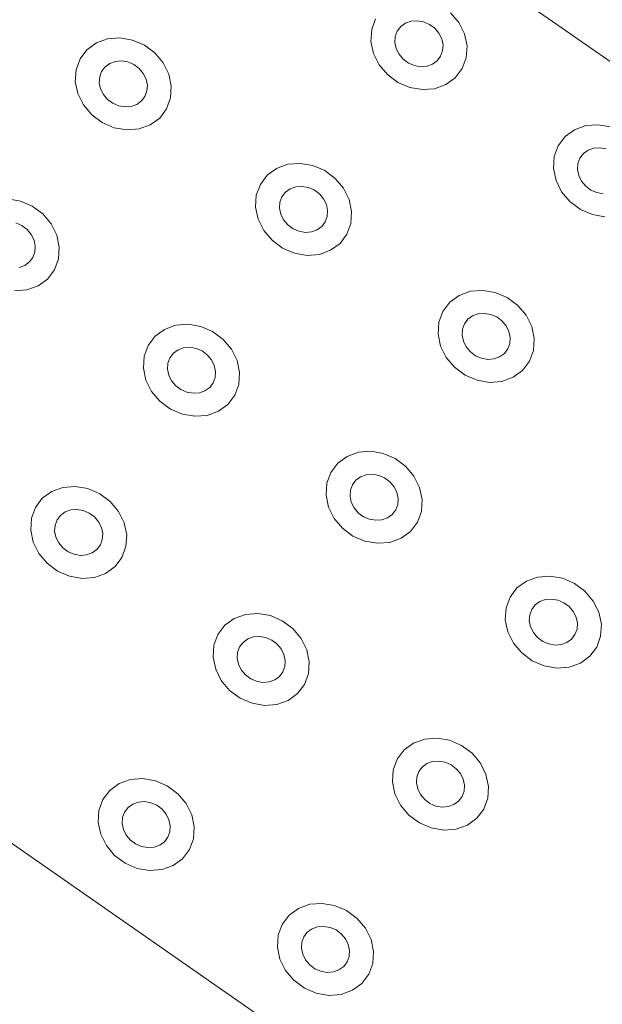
# Model space of a CAD drawing. Extents: x 5066 to 9756, y -2696 to -1109.
# Tile 129 of 248: x 9401.56 to 9401.826, y -2589.395 to -2588.945. Entities that reach past the tile are written whole.
import ezdxf

# ---------------------------------------------------------------- set-up
doc = ezdxf.new("R2010")
doc.units = 0
doc.header["$MEASUREMENT"] = 0
doc.layers.add('IFC-Elemento construtivo genérico-Contorno', color=253, linetype='CONTINUOUS', lineweight=5)

msp = doc.modelspace()

# ---------------------------------------------------------------- linework, layer by layer
at = {"layer": 'IFC-Elemento construtivo genérico-Contorno', "color": 8, "lineweight": 5}
for p, q in [((9401.56175, -2588.77718), (9401.97214, -2589.0628)), ((9401.72073, -2588.94912), (9401.72253, -2588.94415)), ((9401.73874, -2588.94528), (9401.74155, -2588.94506)), ((9401.74155, -2588.94506), (9401.74445, -2588.94555)), ((9401.75679, -2588.94144), (9401.76062, -2588.94596)), ((9401.72038, -2588.95453), (9401.72073, -2588.94912)), ((9401.73245, -2588.94987), (9401.73402, -2588.94777)), ((9401.73402, -2588.94777), (9401.73616, -2588.9462)), ((9401.73616, -2588.9462), (9401.73874, -2588.94528)), ((9401.74445, -2588.94555), (9401.74718, -2588.94673)), ((9401.74718, -2588.94673), (9401.74956, -2588.94851)), ((9401.74956, -2588.94851), (9401.75148, -2588.95077)), ((9401.76062, -2588.94596), (9401.76316, -2588.95114)), ((9401.5948, -2588.95523), (9401.59995, -2588.95338)), ((9401.59995, -2588.95338), (9401.60558, -2588.95293)), ((9401.60558, -2588.95293), (9401.61132, -2588.95392)), ((9401.61132, -2588.95392), (9401.61675, -2588.95627)), ((9401.73136, -2588.95506), (9401.73152, -2588.95235)), ((9401.73152, -2588.95235), (9401.73245, -2588.94987)), ((9401.75148, -2588.95077), (9401.75277, -2588.95336)), ((9401.75277, -2588.95336), (9401.75335, -2588.9561)), ((9401.76316, -2588.95114), (9401.76433, -2588.95662)), ((9401.58734, -2588.96255), (9401.5905, -2588.95836)), ((9401.5905, -2588.95836), (9401.5948, -2588.95523)), ((9401.61675, -2588.95627), (9401.62155, -2588.95983)), ((9401.72038, -2588.95453), (9401.72152, -2588.96002)), ((9401.73136, -2588.95506), (9401.73195, -2588.9578)), ((9401.73195, -2588.9578), (9401.73323, -2588.96039)), ((9401.75316, -2588.95881), (9401.75335, -2588.9561)), ((9401.76398, -2588.96203), (9401.76433, -2588.95662)), ((9401.5855, -2588.96752), (9401.58734, -2588.96255)), ((9401.62155, -2588.95983), (9401.62538, -2588.96436)), ((9401.72152, -2588.96002), (9401.72409, -2588.9652)), ((9401.73323, -2588.96039), (9401.73515, -2588.96265)), ((9401.73515, -2588.96265), (9401.73753, -2588.96443)), ((9401.75066, -2588.96339), (9401.75226, -2588.96129)), ((9401.75226, -2588.96129), (9401.75316, -2588.95881)), ((9401.76214, -2588.96701), (9401.76398, -2588.96203)), ((9401.58515, -2588.97293), (9401.5855, -2588.96752)), ((9401.59722, -2588.96826), (9401.59882, -2588.96616)), ((9401.59882, -2588.96616), (9401.60097, -2588.9646)), ((9401.60097, -2588.9646), (9401.60355, -2588.96368)), ((9401.60355, -2588.96368), (9401.60636, -2588.96345)), ((9401.60636, -2588.96345), (9401.60921, -2588.96395)), ((9401.60921, -2588.96395), (9401.61195, -2588.96512)), ((9401.61195, -2588.96512), (9401.61433, -2588.96691)), ((9401.61433, -2588.96691), (9401.61624, -2588.96917)), ((9401.62538, -2588.96436), (9401.62796, -2588.96954)), ((9401.72409, -2588.9652), (9401.72792, -2588.96972)), ((9401.73753, -2588.96443), (9401.74027, -2588.96561)), ((9401.74027, -2588.96561), (9401.74312, -2588.9661)), ((9401.74312, -2588.9661), (9401.74593, -2588.96588)), ((9401.74593, -2588.96588), (9401.74851, -2588.96495)), ((9401.74851, -2588.96495), (9401.75066, -2588.96339)), ((9401.75898, -2588.9712), (9401.76214, -2588.96701)), ((9401.59613, -2588.97345), (9401.59632, -2588.97075)), ((9401.59632, -2588.97075), (9401.59722, -2588.96826)), ((9401.61624, -2588.96917), (9401.61753, -2588.97175)), ((9401.61753, -2588.97175), (9401.61812, -2588.9745)), ((9401.62796, -2588.96954), (9401.62909, -2588.97502)), ((9401.72792, -2588.96972), (9401.73273, -2588.97328)), ((9401.75468, -2588.97433), (9401.75898, -2588.9712)), ((9401.58515, -2588.97293), (9401.58632, -2588.97842)), ((9401.59613, -2588.97345), (9401.59671, -2588.97619)), ((9401.59671, -2588.97619), (9401.598, -2588.97879)), ((9401.61796, -2588.9772), (9401.61812, -2588.9745)), ((9401.62874, -2588.98043), (9401.62909, -2588.97502)), ((9401.73273, -2588.97328), (9401.73816, -2588.97564)), ((9401.73816, -2588.97564), (9401.7439, -2588.97662)), ((9401.7439, -2588.97662), (9401.74952, -2588.97618)), ((9401.74952, -2588.97618), (9401.75468, -2588.97433)), ((9401.58632, -2588.97842), (9401.58886, -2588.9836)), ((9401.598, -2588.97879), (9401.59991, -2588.98105)), ((9401.59991, -2588.98105), (9401.6023, -2588.98283)), ((9401.61546, -2588.98178), (9401.61702, -2588.97969)), ((9401.61702, -2588.97969), (9401.61796, -2588.9772)), ((9401.62695, -2588.9854), (9401.62874, -2588.98043)), ((9401.58886, -2588.9836), (9401.59269, -2588.98812)), ((9401.6023, -2588.98283), (9401.60503, -2588.98401)), ((9401.60503, -2588.98401), (9401.60792, -2588.9845)), ((9401.60792, -2588.9845), (9401.61073, -2588.98427)), ((9401.61073, -2588.98427), (9401.61331, -2588.98335)), ((9401.61331, -2588.98335), (9401.61546, -2588.98178)), ((9401.62378, -2588.9896), (9401.62695, -2588.9854)), ((9401.59269, -2588.98812), (9401.59749, -2588.99168)), ((9401.61948, -2588.99272), (9401.62378, -2588.9896)), ((9401.59749, -2588.99168), (9401.60296, -2588.99404)), ((9401.60296, -2588.99404), (9401.6087, -2588.99502)), ((9401.6087, -2588.99502), (9401.61433, -2588.99457)), ((9401.61433, -2588.99457), (9401.61948, -2588.99272)), ((9401.81351, -2588.99494), (9401.81866, -2588.99309)), ((9401.81866, -2588.99309), (9401.82429, -2588.99264)), ((9401.82429, -2588.99264), (9401.83003, -2588.99363)), ((9401.80605, -2589.00226), (9401.80921, -2588.99807)), ((9401.80921, -2588.99807), (9401.81351, -2588.99494)), ((9401.80421, -2589.00723), (9401.80605, -2589.00226)), ((9401.81968, -2589.00432), (9401.82226, -2589.00339)), ((9401.82226, -2589.00339), (9401.82507, -2589.00317)), ((9401.82507, -2589.00317), (9401.82792, -2589.00366)), ((9401.80386, -2589.01264), (9401.80421, -2589.00723)), ((9401.81503, -2589.01046), (9401.81593, -2589.00798)), ((9401.81593, -2589.00798), (9401.81753, -2589.00588)), ((9401.81753, -2589.00588), (9401.81968, -2589.00432)), ((9401.67296, -2589.01575), (9401.67726, -2589.01262)), ((9401.67726, -2589.01262), (9401.68241, -2589.01077)), ((9401.68241, -2589.01077), (9401.68804, -2589.01033)), ((9401.68804, -2589.01033), (9401.69378, -2589.01132)), ((9401.69378, -2589.01132), (9401.69925, -2589.01367)), ((9401.80386, -2589.01264), (9401.80503, -2589.01813)), ((9401.81484, -2589.01317), (9401.81503, -2589.01046)), ((9401.6698, -2589.01994), (9401.67296, -2589.01575)), ((9401.69925, -2589.01367), (9401.70402, -2589.01723)), ((9401.70402, -2589.01723), (9401.70784, -2589.02175)), ((9401.81484, -2589.01317), (9401.81542, -2589.01591)), ((9401.81542, -2589.01591), (9401.81671, -2589.0185)), ((9401.66796, -2589.02492), (9401.6698, -2589.01994)), ((9401.68343, -2589.022), (9401.68601, -2589.02107)), ((9401.68601, -2589.02107), (9401.68882, -2589.02085)), ((9401.68882, -2589.02085), (9401.69167, -2589.02134)), ((9401.69167, -2589.02134), (9401.69441, -2589.02252)), ((9401.70784, -2589.02175), (9401.71042, -2589.02694)), ((9401.80503, -2589.01813), (9401.80761, -2589.02331)), ((9401.81671, -2589.0185), (9401.81863, -2589.02076)), ((9401.81863, -2589.02076), (9401.82101, -2589.02254)), ((9401.66761, -2589.03033), (9401.66796, -2589.02492)), ((9401.67878, -2589.02815), (9401.67968, -2589.02566)), ((9401.67968, -2589.02566), (9401.68128, -2589.02356)), ((9401.68128, -2589.02356), (9401.68343, -2589.022)), ((9401.69441, -2589.02252), (9401.69683, -2589.0243)), ((9401.69683, -2589.0243), (9401.6987, -2589.02656)), ((9401.80761, -2589.02331), (9401.8114, -2589.02783)), ((9401.82101, -2589.02254), (9401.82374, -2589.02372)), ((9401.82374, -2589.02372), (9401.82663, -2589.02421)), ((9401.55429, -2589.02658), (9401.56003, -2589.02757)), ((9401.56003, -2589.02757), (9401.5655, -2589.02993)), ((9401.5655, -2589.02993), (9401.5703, -2589.03349)), ((9401.66761, -2589.03033), (9401.66878, -2589.03581)), ((9401.67863, -2589.03085), (9401.67878, -2589.02815)), ((9401.6987, -2589.02656), (9401.69999, -2589.02915)), ((9401.69999, -2589.02915), (9401.70058, -2589.0319)), ((9401.71042, -2589.02694), (9401.71155, -2589.03242)), ((9401.8114, -2589.02783), (9401.8162, -2589.03139)), ((9401.5703, -2589.03349), (9401.57413, -2589.03801)), ((9401.67863, -2589.03085), (9401.67917, -2589.03359)), ((9401.67917, -2589.03359), (9401.68046, -2589.03618)), ((9401.69948, -2589.03709), (9401.70042, -2589.0346)), ((9401.70042, -2589.0346), (9401.70058, -2589.0319)), ((9401.71124, -2589.03783), (9401.71155, -2589.03242)), ((9401.8162, -2589.03139), (9401.82167, -2589.03375)), ((9401.82167, -2589.03375), (9401.82741, -2589.03474)), ((9401.55796, -2589.0376), (9401.5607, -2589.03878)), ((9401.5607, -2589.03878), (9401.56308, -2589.04056)), ((9401.57413, -2589.03801), (9401.57667, -2589.04319)), ((9401.66878, -2589.03581), (9401.67136, -2589.04099)), ((9401.68046, -2589.03618), (9401.68238, -2589.03844)), ((9401.68238, -2589.03844), (9401.68476, -2589.04023)), ((9401.69577, -2589.04075), (9401.69792, -2589.03918)), ((9401.69792, -2589.03918), (9401.69948, -2589.03709)), ((9401.70941, -2589.0428), (9401.71124, -2589.03783)), ((9401.56308, -2589.04056), (9401.56499, -2589.04282)), ((9401.56499, -2589.04282), (9401.56628, -2589.04541)), ((9401.57667, -2589.04319), (9401.57784, -2589.04867)), ((9401.67136, -2589.04099), (9401.67515, -2589.04551)), ((9401.68476, -2589.04023), (9401.68749, -2589.0414)), ((9401.68749, -2589.0414), (9401.69038, -2589.0419)), ((9401.69038, -2589.0419), (9401.6932, -2589.04167)), ((9401.6932, -2589.04167), (9401.69573, -2589.04076)), ((9401.70624, -2589.04699), (9401.70941, -2589.0428)), ((9401.56628, -2589.04541), (9401.56687, -2589.04815)), ((9401.56667, -2589.05086), (9401.56687, -2589.04815)), ((9401.57749, -2589.05409), (9401.57784, -2589.04867)), ((9401.67515, -2589.04551), (9401.67995, -2589.04907)), ((9401.70195, -2589.05012), (9401.70624, -2589.04699)), ((9401.56577, -2589.05334), (9401.56667, -2589.05086)), ((9401.67995, -2589.04907), (9401.68542, -2589.05143)), ((9401.68542, -2589.05143), (9401.69116, -2589.05242)), ((9401.69116, -2589.05242), (9401.69679, -2589.05197)), ((9401.69679, -2589.05197), (9401.70195, -2589.05012)), ((9401.55945, -2589.05793), (9401.56202, -2589.057)), ((9401.56202, -2589.057), (9401.56417, -2589.05544)), ((9401.56417, -2589.05544), (9401.56577, -2589.05334)), ((9401.57566, -2589.05906), (9401.57749, -2589.05409)), ((9401.57249, -2589.06325), (9401.57566, -2589.05906)), ((9401.56304, -2589.06823), (9401.5682, -2589.06638)), ((9401.5682, -2589.06638), (9401.57249, -2589.06325)), ((9401.55741, -2589.06868), (9401.56304, -2589.06823)), ((9401.75644, -2589.07386), (9401.76073, -2589.07073)), ((9401.76073, -2589.07073), (9401.76589, -2589.06888)), ((9401.76589, -2589.06888), (9401.77152, -2589.06844)), ((9401.77152, -2589.06844), (9401.77726, -2589.06943)), ((9401.77726, -2589.06943), (9401.78273, -2589.07178)), ((9401.75327, -2589.07805), (9401.75644, -2589.07386)), ((9401.78273, -2589.07178), (9401.78753, -2589.07534)), ((9401.78753, -2589.07534), (9401.79136, -2589.07987)), ((9401.75148, -2589.08303), (9401.75327, -2589.07805)), ((9401.76476, -2589.08167), (9401.76691, -2589.08011)), ((9401.76691, -2589.08011), (9401.76948, -2589.07919)), ((9401.76948, -2589.07919), (9401.7723, -2589.07896)), ((9401.7723, -2589.07896), (9401.77519, -2589.07946)), ((9401.77519, -2589.07946), (9401.77792, -2589.08063)), ((9401.79136, -2589.07987), (9401.7939, -2589.08505)), ((9401.62601, -2589.08628), (9401.63113, -2589.08443)), ((9401.63113, -2589.08443), (9401.63679, -2589.08398)), ((9401.63679, -2589.08398), (9401.64253, -2589.08497)), ((9401.75113, -2589.08844), (9401.75148, -2589.08303)), ((9401.76226, -2589.08626), (9401.7632, -2589.08377)), ((9401.7632, -2589.08377), (9401.76476, -2589.08167)), ((9401.77792, -2589.08063), (9401.7803, -2589.08241)), ((9401.7803, -2589.08241), (9401.78222, -2589.08467)), ((9401.78222, -2589.08467), (9401.78351, -2589.08726)), ((9401.62171, -2589.08941), (9401.62601, -2589.08628)), ((9401.64253, -2589.08497), (9401.64796, -2589.08733)), ((9401.64796, -2589.08733), (9401.65277, -2589.09089)), ((9401.75113, -2589.08844), (9401.75226, -2589.09392)), ((9401.7621, -2589.08896), (9401.76226, -2589.08626)), ((9401.7621, -2589.08896), (9401.76269, -2589.0917)), ((9401.78351, -2589.08726), (9401.78409, -2589.09001)), ((9401.7939, -2589.08505), (9401.79507, -2589.09053)), ((9401.61671, -2589.09857), (9401.61851, -2589.0936)), ((9401.61851, -2589.0936), (9401.62171, -2589.08941)), ((9401.65277, -2589.09089), (9401.65659, -2589.09541)), ((9401.76269, -2589.0917), (9401.76398, -2589.09429)), ((9401.783, -2589.0952), (9401.7839, -2589.09271)), ((9401.7839, -2589.09271), (9401.78409, -2589.09001)), ((9401.79472, -2589.09594), (9401.79507, -2589.09053)), ((9401.62843, -2589.09931), (9401.63003, -2589.09722)), ((9401.63003, -2589.09722), (9401.63218, -2589.09565)), ((9401.63218, -2589.09565), (9401.63472, -2589.09473)), ((9401.63472, -2589.09473), (9401.63757, -2589.0945)), ((9401.63757, -2589.0945), (9401.64042, -2589.095)), ((9401.64042, -2589.095), (9401.64316, -2589.09617)), ((9401.64316, -2589.09617), (9401.64554, -2589.09796)), ((9401.64554, -2589.09796), (9401.64745, -2589.10022)), ((9401.65659, -2589.09541), (9401.65917, -2589.10059)), ((9401.75226, -2589.09392), (9401.75484, -2589.0991)), ((9401.76398, -2589.09429), (9401.76589, -2589.09655)), ((9401.76589, -2589.09655), (9401.76827, -2589.09834)), ((9401.76827, -2589.09834), (9401.77101, -2589.09951)), ((9401.77925, -2589.09886), (9401.7814, -2589.0973)), ((9401.7814, -2589.0973), (9401.783, -2589.0952)), ((9401.79288, -2589.10091), (9401.79472, -2589.09594)), ((9401.61636, -2589.10398), (9401.61671, -2589.09857)), ((9401.62734, -2589.1045), (9401.62753, -2589.1018)), ((9401.62753, -2589.1018), (9401.62843, -2589.09931)), ((9401.64745, -2589.10022), (9401.64874, -2589.10281)), ((9401.64874, -2589.10281), (9401.64933, -2589.10555)), ((9401.65917, -2589.10059), (9401.6603, -2589.10607)), ((9401.75484, -2589.0991), (9401.75866, -2589.10362)), ((9401.77101, -2589.09951), (9401.77386, -2589.10001)), ((9401.77386, -2589.10001), (9401.77667, -2589.09978)), ((9401.77667, -2589.09978), (9401.77925, -2589.09886)), ((9401.78972, -2589.1051), (9401.79288, -2589.10091)), ((9401.61636, -2589.10398), (9401.61749, -2589.10946)), ((9401.62734, -2589.1045), (9401.62792, -2589.10725)), ((9401.62792, -2589.10725), (9401.62921, -2589.10984)), ((9401.64913, -2589.10825), (9401.64933, -2589.10555)), ((9401.65995, -2589.11148), (9401.6603, -2589.10607)), ((9401.75866, -2589.10362), (9401.76347, -2589.10719)), ((9401.76347, -2589.10719), (9401.7689, -2589.10954)), ((9401.78542, -2589.10823), (9401.78972, -2589.1051)), ((9401.61749, -2589.10946), (9401.62007, -2589.11465)), ((9401.62921, -2589.10984), (9401.63113, -2589.1121)), ((9401.64667, -2589.11284), (9401.64823, -2589.11074)), ((9401.64823, -2589.11074), (9401.64913, -2589.10825)), ((9401.65816, -2589.11646), (9401.65995, -2589.11148)), ((9401.7689, -2589.10954), (9401.77464, -2589.11053)), ((9401.77464, -2589.11053), (9401.78027, -2589.11008)), ((9401.78027, -2589.11008), (9401.78542, -2589.10823)), ((9401.62007, -2589.11465), (9401.6239, -2589.11917)), ((9401.63113, -2589.1121), (9401.63351, -2589.11388)), ((9401.63351, -2589.11388), (9401.63624, -2589.11506)), ((9401.63624, -2589.11506), (9401.63909, -2589.11555)), ((9401.63909, -2589.11555), (9401.64195, -2589.11533)), ((9401.64195, -2589.11533), (9401.64448, -2589.1144)), ((9401.64448, -2589.1144), (9401.64667, -2589.11284)), ((9401.6239, -2589.11917), (9401.6287, -2589.12273)), ((9401.65066, -2589.12378), (9401.65499, -2589.12065)), ((9401.65499, -2589.12065), (9401.65816, -2589.11646)), ((9401.6287, -2589.12273), (9401.63413, -2589.12508)), ((9401.63413, -2589.12508), (9401.63988, -2589.12607)), ((9401.64554, -2589.12563), (9401.65066, -2589.12378)), ((9401.63988, -2589.12607), (9401.64554, -2589.12563)), ((9401.70948, -2589.14439), (9401.71464, -2589.14254)), ((9401.71464, -2589.14254), (9401.72027, -2589.14209)), ((9401.72027, -2589.14209), (9401.72601, -2589.14308)), ((9401.72601, -2589.14308), (9401.73148, -2589.14544)), ((9401.70202, -2589.15171), (9401.70519, -2589.14752)), ((9401.70519, -2589.14752), (9401.70948, -2589.14439)), ((9401.73148, -2589.14544), (9401.73628, -2589.149)), ((9401.70019, -2589.15668), (9401.70202, -2589.15171)), ((9401.73628, -2589.149), (9401.74007, -2589.15352)), ((9401.69984, -2589.16209), (9401.70019, -2589.15668)), ((9401.71191, -2589.15742), (9401.71351, -2589.15533)), ((9401.71351, -2589.15533), (9401.71566, -2589.15377)), ((9401.71566, -2589.15377), (9401.71823, -2589.15284)), ((9401.71823, -2589.15284), (9401.72105, -2589.15261)), ((9401.72105, -2589.15261), (9401.72394, -2589.15311)), ((9401.72394, -2589.15311), (9401.72663, -2589.15428)), ((9401.72663, -2589.15428), (9401.72905, -2589.15607)), ((9401.72905, -2589.15607), (9401.73097, -2589.15833)), ((9401.74007, -2589.15352), (9401.74265, -2589.1587)), ((9401.57007, -2589.16357), (9401.57437, -2589.16044)), ((9401.57437, -2589.16044), (9401.57952, -2589.15859)), ((9401.57952, -2589.15859), (9401.58515, -2589.15815)), ((9401.58515, -2589.15815), (9401.59089, -2589.15913)), ((9401.59089, -2589.15913), (9401.59636, -2589.16149)), ((9401.71085, -2589.16261), (9401.71101, -2589.15991)), ((9401.71101, -2589.15991), (9401.71191, -2589.15742)), ((9401.73097, -2589.15833), (9401.73226, -2589.16092)), ((9401.73226, -2589.16092), (9401.7328, -2589.16366)), ((9401.74265, -2589.1587), (9401.74382, -2589.16418)), ((9401.56691, -2589.16777), (9401.57007, -2589.16357)), ((9401.59636, -2589.16149), (9401.60116, -2589.16505)), ((9401.60116, -2589.16505), (9401.60495, -2589.16957)), ((9401.69984, -2589.16209), (9401.70101, -2589.16758)), ((9401.71085, -2589.16261), (9401.7114, -2589.16536)), ((9401.7114, -2589.16536), (9401.71269, -2589.16795)), ((9401.73265, -2589.16637), (9401.7328, -2589.16366)), ((9401.74347, -2589.1696), (9401.74382, -2589.16418)), ((9401.56507, -2589.17274), (9401.56691, -2589.16777)), ((9401.57839, -2589.17138), (9401.58054, -2589.16982)), ((9401.58054, -2589.16982), (9401.58312, -2589.16889)), ((9401.58312, -2589.16889), (9401.58593, -2589.16867)), ((9401.58593, -2589.16867), (9401.58882, -2589.16916)), ((9401.58882, -2589.16916), (9401.59152, -2589.17034)), ((9401.59152, -2589.17034), (9401.59394, -2589.17212)), ((9401.60495, -2589.16957), (9401.60753, -2589.17475)), ((9401.70101, -2589.16758), (9401.70359, -2589.17276)), ((9401.71269, -2589.16795), (9401.7146, -2589.17021)), ((9401.7146, -2589.17021), (9401.71702, -2589.17199)), ((9401.73015, -2589.17095), (9401.73175, -2589.16885)), ((9401.73175, -2589.16885), (9401.73265, -2589.16637)), ((9401.74163, -2589.17457), (9401.74347, -2589.1696)), ((9401.56476, -2589.17815), (9401.56507, -2589.17274)), ((9401.57589, -2589.17596), (9401.57683, -2589.17348)), ((9401.57683, -2589.17348), (9401.57839, -2589.17138)), ((9401.59394, -2589.17212), (9401.59585, -2589.17438)), ((9401.59585, -2589.17438), (9401.59714, -2589.17697)), ((9401.60753, -2589.17475), (9401.6087, -2589.18024)), ((9401.70359, -2589.17276), (9401.70738, -2589.17728)), ((9401.71702, -2589.17199), (9401.71972, -2589.17317)), ((9401.71972, -2589.17317), (9401.72261, -2589.17366)), ((9401.72261, -2589.17366), (9401.72542, -2589.17344)), ((9401.72542, -2589.17344), (9401.728, -2589.17251)), ((9401.728, -2589.17251), (9401.73015, -2589.17095)), ((9401.73847, -2589.17876), (9401.74163, -2589.17457)), ((9401.56476, -2589.17815), (9401.56589, -2589.18363)), ((9401.57573, -2589.17867), (9401.57589, -2589.17596)), ((9401.57573, -2589.17867), (9401.57632, -2589.18141)), ((9401.59714, -2589.17697), (9401.59769, -2589.17971)), ((9401.70738, -2589.17728), (9401.71218, -2589.18084)), ((9401.73417, -2589.18189), (9401.73847, -2589.17876)), ((9401.56589, -2589.18363), (9401.56847, -2589.18881)), ((9401.57632, -2589.18141), (9401.57761, -2589.184)), ((9401.59663, -2589.1849), (9401.59753, -2589.18242)), ((9401.59753, -2589.18242), (9401.59769, -2589.17971)), ((9401.60835, -2589.18565), (9401.6087, -2589.18024)), ((9401.71218, -2589.18084), (9401.71765, -2589.1832)), ((9401.71765, -2589.1832), (9401.72339, -2589.18419)), ((9401.72339, -2589.18419), (9401.72902, -2589.18374)), ((9401.72902, -2589.18374), (9401.73417, -2589.18189)), ((9401.57761, -2589.184), (9401.57948, -2589.18626)), ((9401.57948, -2589.18626), (9401.58191, -2589.18804)), ((9401.58191, -2589.18804), (9401.58464, -2589.18922)), ((9401.59288, -2589.18857), (9401.59503, -2589.187)), ((9401.59503, -2589.187), (9401.59663, -2589.1849)), ((9401.60652, -2589.19062), (9401.60835, -2589.18565)), ((9401.56847, -2589.18881), (9401.5723, -2589.19334)), ((9401.58464, -2589.18922), (9401.58749, -2589.18971)), ((9401.58749, -2589.18971), (9401.5903, -2589.18949)), ((9401.5903, -2589.18949), (9401.59288, -2589.18857)), ((9401.60335, -2589.19481), (9401.60652, -2589.19062)), ((9401.5723, -2589.19334), (9401.57706, -2589.1969)), ((9401.57706, -2589.1969), (9401.58253, -2589.19925)), ((9401.59905, -2589.19794), (9401.60335, -2589.19481)), ((9401.58253, -2589.19925), (9401.58827, -2589.20024)), ((9401.58827, -2589.20024), (9401.5939, -2589.19979)), ((9401.5939, -2589.19979), (9401.59905, -2589.19794)), ((9401.78718, -2589.20458), (9401.79148, -2589.20145)), ((9401.79148, -2589.20145), (9401.79663, -2589.1996)), ((9401.79663, -2589.1996), (9401.80226, -2589.19915)), ((9401.80226, -2589.19915), (9401.808, -2589.20014)), ((9401.808, -2589.20014), (9401.81343, -2589.2025)), ((9401.78402, -2589.20877), (9401.78718, -2589.20458)), ((9401.81343, -2589.2025), (9401.81823, -2589.20606)), ((9401.81823, -2589.20606), (9401.82206, -2589.21058)), ((9401.78218, -2589.21374), (9401.78402, -2589.20877)), ((9401.7955, -2589.21239), (9401.79765, -2589.21082)), ((9401.79765, -2589.21082), (9401.80023, -2589.2099)), ((9401.80023, -2589.2099), (9401.80304, -2589.20967)), ((9401.80304, -2589.20967), (9401.80589, -2589.21017)), ((9401.80589, -2589.21017), (9401.80863, -2589.21134)), ((9401.82206, -2589.21058), (9401.82464, -2589.21576)), ((9401.78183, -2589.21915), (9401.78218, -2589.21374)), ((9401.793, -2589.21697), (9401.7939, -2589.21448)), ((9401.7939, -2589.21448), (9401.7955, -2589.21239)), ((9401.80863, -2589.21134), (9401.81105, -2589.21313)), ((9401.81105, -2589.21313), (9401.81292, -2589.21539)), ((9401.81292, -2589.21539), (9401.81421, -2589.21798)), ((9401.65359, -2589.22168), (9401.65788, -2589.21856)), ((9401.65788, -2589.21856), (9401.663, -2589.21671)), ((9401.663, -2589.21671), (9401.66866, -2589.21626)), ((9401.66866, -2589.21626), (9401.67441, -2589.21724)), ((9401.67441, -2589.21724), (9401.67984, -2589.2196)), ((9401.67984, -2589.2196), (9401.68464, -2589.22316)), ((9401.78183, -2589.21915), (9401.783, -2589.22464)), ((9401.7928, -2589.21967), (9401.793, -2589.21697)), ((9401.7928, -2589.21967), (9401.79339, -2589.22242)), ((9401.81421, -2589.21798), (9401.8148, -2589.22072)), ((9401.82464, -2589.21576), (9401.82577, -2589.22124)), ((9401.65038, -2589.22588), (9401.65359, -2589.22168)), ((9401.68464, -2589.22316), (9401.68847, -2589.22768)), ((9401.79339, -2589.22242), (9401.79468, -2589.22501)), ((9401.8137, -2589.22591), (9401.81464, -2589.22342)), ((9401.81464, -2589.22342), (9401.8148, -2589.22072)), ((9401.82542, -2589.22665), (9401.82577, -2589.22124)), ((9401.64859, -2589.23085), (9401.65038, -2589.22588)), ((9401.66191, -2589.22949), (9401.66405, -2589.22793)), ((9401.66405, -2589.22793), (9401.66663, -2589.227)), ((9401.66663, -2589.227), (9401.66945, -2589.22678)), ((9401.66945, -2589.22678), (9401.6723, -2589.22727)), ((9401.6723, -2589.22727), (9401.67503, -2589.22845)), ((9401.67503, -2589.22845), (9401.67741, -2589.23023)), ((9401.68847, -2589.22768), (9401.69105, -2589.23286)), ((9401.783, -2589.22464), (9401.78558, -2589.22982)), ((9401.79468, -2589.22501), (9401.79659, -2589.22727)), ((9401.79659, -2589.22727), (9401.79898, -2589.22905)), ((9401.80999, -2589.22957), (9401.81214, -2589.22801)), ((9401.81214, -2589.22801), (9401.8137, -2589.22591)), ((9401.82363, -2589.23163), (9401.82542, -2589.22665)), ((9401.64823, -2589.23626), (9401.64859, -2589.23085)), ((9401.65941, -2589.23407), (9401.6603, -2589.23159)), ((9401.6603, -2589.23159), (9401.66191, -2589.22949)), ((9401.67741, -2589.23023), (9401.67933, -2589.23249)), ((9401.67933, -2589.23249), (9401.68062, -2589.23508)), ((9401.69105, -2589.23286), (9401.69218, -2589.23835)), ((9401.78558, -2589.22982), (9401.78937, -2589.23434)), ((9401.79898, -2589.22905), (9401.80171, -2589.23023)), ((9401.80171, -2589.23023), (9401.8046, -2589.23072)), ((9401.8046, -2589.23072), (9401.80741, -2589.2305)), ((9401.80741, -2589.2305), (9401.80999, -2589.22957)), ((9401.82046, -2589.23582), (9401.82363, -2589.23163)), ((9401.64823, -2589.23626), (9401.64941, -2589.24174)), ((9401.65921, -2589.23678), (9401.65941, -2589.23407)), ((9401.65921, -2589.23678), (9401.6598, -2589.23952)), ((9401.68062, -2589.23508), (9401.6812, -2589.23782)), ((9401.68101, -2589.24053), (9401.6812, -2589.23782)), ((9401.78937, -2589.23434), (9401.79417, -2589.2379)), ((9401.79417, -2589.2379), (9401.79964, -2589.24026)), ((9401.81616, -2589.23895), (9401.82046, -2589.23582)), ((9401.64941, -2589.24174), (9401.65195, -2589.24692)), ((9401.6598, -2589.23952), (9401.66109, -2589.24211)), ((9401.66109, -2589.24211), (9401.663, -2589.24438)), ((9401.68011, -2589.24301), (9401.68101, -2589.24053)), ((9401.69183, -2589.24376), (9401.69218, -2589.23835)), ((9401.79964, -2589.24026), (9401.80538, -2589.24124)), ((9401.80538, -2589.24124), (9401.81101, -2589.2408)), ((9401.81101, -2589.2408), (9401.81616, -2589.23895)), ((9401.65195, -2589.24692), (9401.65577, -2589.25145)), ((9401.663, -2589.24438), (9401.66538, -2589.24615)), ((9401.66538, -2589.24615), (9401.66812, -2589.24733)), ((9401.67382, -2589.2476), (9401.6764, -2589.24668)), ((9401.6764, -2589.24668), (9401.67855, -2589.24511)), ((9401.67855, -2589.24511), (9401.68011, -2589.24301)), ((9401.69003, -2589.24873), (9401.69183, -2589.24376)), ((9401.65577, -2589.25145), (9401.66058, -2589.25501)), ((9401.66812, -2589.24733), (9401.67101, -2589.24782)), ((9401.67101, -2589.24782), (9401.67382, -2589.2476)), ((9401.68687, -2589.25292), (9401.69003, -2589.24873)), ((9401.66058, -2589.25501), (9401.66605, -2589.25736)), ((9401.67741, -2589.2579), (9401.68253, -2589.25605)), ((9401.68253, -2589.25605), (9401.68687, -2589.25292)), ((9401.66605, -2589.25736), (9401.67175, -2589.25835)), ((9401.67175, -2589.25835), (9401.67741, -2589.2579)), ((9401.73984, -2589.27561), (9401.74499, -2589.27376)), ((9401.74499, -2589.27376), (9401.75062, -2589.27332)), ((9401.75062, -2589.27332), (9401.75636, -2589.2743)), ((9401.73554, -2589.27874), (9401.73984, -2589.27561)), ((9401.75636, -2589.2743), (9401.76183, -2589.27666)), ((9401.76183, -2589.27666), (9401.76663, -2589.28022)), ((9401.73058, -2589.28791), (9401.73238, -2589.28294)), ((9401.73238, -2589.28294), (9401.73554, -2589.27874)), ((9401.76663, -2589.28022), (9401.77046, -2589.28474)), ((9401.7423, -2589.28865), (9401.74386, -2589.28655)), ((9401.74386, -2589.28655), (9401.74601, -2589.28499)), ((9401.74601, -2589.28499), (9401.74859, -2589.28406)), ((9401.74859, -2589.28406), (9401.7514, -2589.28384)), ((9401.7514, -2589.28384), (9401.75429, -2589.28433)), ((9401.75429, -2589.28433), (9401.75702, -2589.28551)), ((9401.75702, -2589.28551), (9401.75941, -2589.28729)), ((9401.75941, -2589.28729), (9401.76132, -2589.28955)), ((9401.77046, -2589.28474), (9401.773, -2589.28992)), ((9401.61042, -2589.2923), (9401.61605, -2589.29185)), ((9401.61605, -2589.29185), (9401.62179, -2589.29283)), ((9401.73023, -2589.29332), (9401.73058, -2589.28791)), ((9401.7412, -2589.29384), (9401.74136, -2589.29113)), ((9401.74136, -2589.29113), (9401.7423, -2589.28865)), ((9401.76132, -2589.28955), (9401.76261, -2589.29214)), ((9401.773, -2589.28992), (9401.77417, -2589.29541)), ((9401.60097, -2589.29727), (9401.60527, -2589.29415)), ((9401.60527, -2589.29415), (9401.61042, -2589.2923)), ((9401.62179, -2589.29283), (9401.62722, -2589.29519)), ((9401.62722, -2589.29519), (9401.63202, -2589.29875)), ((9401.73023, -2589.29332), (9401.73136, -2589.2988)), ((9401.7412, -2589.29384), (9401.74179, -2589.29658)), ((9401.74179, -2589.29658), (9401.74308, -2589.29917)), ((9401.76261, -2589.29214), (9401.7632, -2589.29488)), ((9401.763, -2589.29759), (9401.7632, -2589.29488)), ((9401.77382, -2589.30082), (9401.77417, -2589.29541)), ((9401.52351, -2589.29884), (9401.67749, -2589.40599)), ((9401.5978, -2589.30147), (9401.60097, -2589.29727)), ((9401.63202, -2589.29875), (9401.63585, -2589.30327)), ((9401.73136, -2589.2988), (9401.73394, -2589.30398)), ((9401.74308, -2589.29917), (9401.74499, -2589.30143)), ((9401.7605, -2589.30217), (9401.7621, -2589.30008)), ((9401.7621, -2589.30008), (9401.763, -2589.29759)), ((9401.77198, -2589.30579), (9401.77382, -2589.30082)), ((9401.59597, -2589.30644), (9401.5978, -2589.30147)), ((9401.60769, -2589.30718), (9401.60929, -2589.30508)), ((9401.60929, -2589.30508), (9401.61144, -2589.30352)), ((9401.61144, -2589.30352), (9401.61402, -2589.30259)), ((9401.61402, -2589.30259), (9401.61683, -2589.30237)), ((9401.61683, -2589.30237), (9401.61968, -2589.30286)), ((9401.61968, -2589.30286), (9401.62241, -2589.30404)), ((9401.62241, -2589.30404), (9401.62484, -2589.30582)), ((9401.63585, -2589.30327), (9401.63843, -2589.30845)), ((9401.73394, -2589.30398), (9401.73777, -2589.3085)), ((9401.74499, -2589.30143), (9401.74738, -2589.30321)), ((9401.74738, -2589.30321), (9401.75011, -2589.30439)), ((9401.75011, -2589.30439), (9401.75296, -2589.30488)), ((9401.75296, -2589.30488), (9401.75577, -2589.30466)), ((9401.75577, -2589.30466), (9401.75835, -2589.30374)), ((9401.75835, -2589.30374), (9401.7605, -2589.30217)), ((9401.59562, -2589.31185), (9401.59597, -2589.30644)), ((9401.60659, -2589.31237), (9401.60679, -2589.30967)), ((9401.60679, -2589.30967), (9401.60769, -2589.30718)), ((9401.62484, -2589.30582), (9401.62671, -2589.30808)), ((9401.62671, -2589.30808), (9401.628, -2589.31068)), ((9401.63843, -2589.30845), (9401.63956, -2589.31394)), ((9401.73777, -2589.3085), (9401.74257, -2589.31207)), ((9401.76452, -2589.31311), (9401.76882, -2589.30998)), ((9401.76882, -2589.30998), (9401.77198, -2589.30579)), ((9401.59562, -2589.31185), (9401.59679, -2589.31733)), ((9401.60659, -2589.31237), (9401.60718, -2589.31511)), ((9401.628, -2589.31068), (9401.62859, -2589.31342)), ((9401.62843, -2589.31612), (9401.62859, -2589.31342)), ((9401.63921, -2589.31935), (9401.63956, -2589.31394)), ((9401.74257, -2589.31207), (9401.748, -2589.31442)), ((9401.748, -2589.31442), (9401.75374, -2589.31541)), ((9401.75941, -2589.31496), (9401.76452, -2589.31311)), ((9401.59679, -2589.31733), (9401.59937, -2589.32251)), ((9401.60718, -2589.31511), (9401.60847, -2589.3177)), ((9401.60847, -2589.3177), (9401.61038, -2589.31996)), ((9401.62593, -2589.32071), (9401.62749, -2589.31861)), ((9401.62749, -2589.31861), (9401.62843, -2589.31612)), ((9401.75374, -2589.31541), (9401.75941, -2589.31496)), ((9401.59937, -2589.32251), (9401.60316, -2589.32704)), ((9401.61038, -2589.31996), (9401.61277, -2589.32175)), ((9401.61277, -2589.32175), (9401.6155, -2589.32292)), ((9401.6155, -2589.32292), (9401.61839, -2589.32342)), ((9401.61839, -2589.32342), (9401.6212, -2589.3232)), ((9401.6212, -2589.3232), (9401.62378, -2589.32227)), ((9401.62378, -2589.32227), (9401.62593, -2589.32071)), ((9401.63741, -2589.32432), (9401.63921, -2589.31935)), ((9401.60316, -2589.32704), (9401.60796, -2589.3306)), ((9401.63425, -2589.32851), (9401.63741, -2589.32432)), ((9401.60796, -2589.3306), (9401.61343, -2589.33295)), ((9401.6248, -2589.33349), (9401.62995, -2589.33164)), ((9401.62995, -2589.33164), (9401.63425, -2589.32851)), ((9401.61343, -2589.33295), (9401.61917, -2589.33394)), ((9401.61917, -2589.33394), (9401.6248, -2589.33349)), ((9401.68726, -2589.3512), (9401.69238, -2589.34935)), ((9401.69238, -2589.34935), (9401.69804, -2589.34891)), ((9401.69804, -2589.34891), (9401.70378, -2589.34989)), ((9401.70378, -2589.34989), (9401.70921, -2589.35225)), ((9401.67976, -2589.35852), (9401.68296, -2589.35433)), ((9401.68296, -2589.35433), (9401.68726, -2589.3512)), ((9401.70921, -2589.35225), (9401.71402, -2589.35581)), ((9401.67796, -2589.3635), (9401.67976, -2589.35852)), ((9401.69343, -2589.36058), (9401.69597, -2589.35965)), ((9401.69597, -2589.35965), (9401.69882, -2589.35943)), ((9401.69882, -2589.35943), (9401.70167, -2589.35992)), ((9401.71402, -2589.35581), (9401.71784, -2589.36033)), ((9401.67761, -2589.36891), (9401.67796, -2589.3635)), ((9401.68968, -2589.36424), (9401.69128, -2589.36214)), ((9401.69128, -2589.36214), (9401.69343, -2589.36058)), ((9401.70167, -2589.35992), (9401.70441, -2589.3611)), ((9401.70441, -2589.3611), (9401.70679, -2589.36288)), ((9401.70679, -2589.36288), (9401.7087, -2589.36514)), ((9401.71784, -2589.36033), (9401.72042, -2589.36551)), ((9401.68859, -2589.36943), (9401.68878, -2589.36673)), ((9401.68878, -2589.36673), (9401.68968, -2589.36424)), ((9401.7087, -2589.36514), (9401.70999, -2589.36773)), ((9401.70999, -2589.36773), (9401.71058, -2589.37048)), ((9401.72042, -2589.36551), (9401.72155, -2589.371)), ((9401.67761, -2589.36891), (9401.67874, -2589.37439)), ((9401.68859, -2589.36943), (9401.68917, -2589.37217)), ((9401.68917, -2589.37217), (9401.69046, -2589.37476)), ((9401.70948, -2589.37567), (9401.71038, -2589.37318)), ((9401.71038, -2589.37318), (9401.71058, -2589.37048)), ((9401.7212, -2589.37641), (9401.72155, -2589.371)), ((9401.67874, -2589.37439), (9401.68132, -2589.37957)), ((9401.69046, -2589.37476), (9401.69238, -2589.37702)), ((9401.69238, -2589.37702), (9401.69476, -2589.37881)), ((9401.70792, -2589.37776), (9401.70948, -2589.37567)), ((9401.71941, -2589.38138), (9401.7212, -2589.37641)), ((9401.68132, -2589.37957), (9401.68515, -2589.38409)), ((9401.69476, -2589.37881), (9401.69749, -2589.37998)), ((9401.69749, -2589.37998), (9401.70034, -2589.38048)), ((9401.70034, -2589.38048), (9401.7032, -2589.38025)), ((9401.7032, -2589.38025), (9401.70573, -2589.37933)), ((9401.70573, -2589.37933), (9401.70792, -2589.37776)), ((9401.71624, -2589.38557), (9401.71941, -2589.38138)), ((9401.68515, -2589.38409), (9401.68995, -2589.38766)), ((9401.71191, -2589.3887), (9401.71624, -2589.38557)), ((9401.68995, -2589.38766), (9401.69538, -2589.39001)), ((9401.69538, -2589.39001), (9401.70113, -2589.391)), ((9401.70113, -2589.391), (9401.70679, -2589.39055)), ((9401.70679, -2589.39055), (9401.71191, -2589.3887))]:
    msp.add_line(p, q, dxfattribs=at)

doc.saveas('drawing.dxf')
